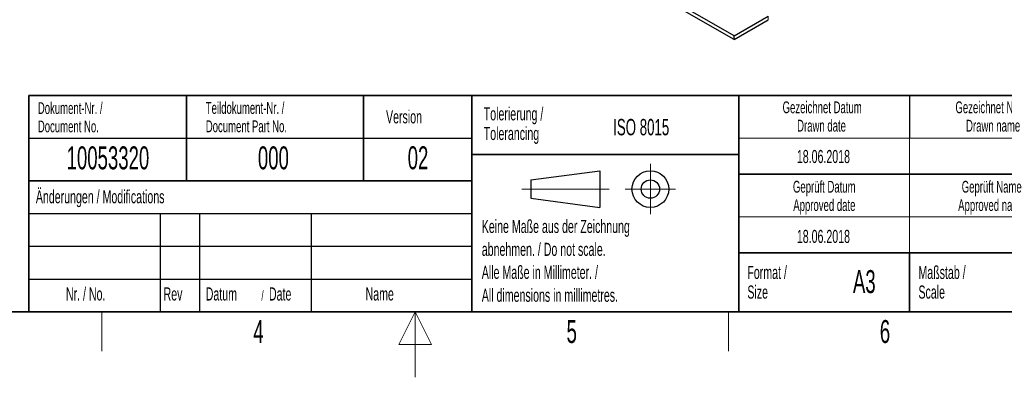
# Model space of a CAD drawing. Header units: millimetres. Extents: x 5 to 418, y 2 to 292.
# Tile 13 of 27: x 157 to 307, y 2 to 57. Entities that reach past the tile are written whole.
import ezdxf

# ---------------------------------------------------------------- set-up
doc = ezdxf.new("R2010")
doc.units = ezdxf.units.MM
doc.layers.add('SLD-0', color=7, linetype='Continuous')
doc.styles.add('SLDTEXTSTYLE0', font='TXT', dxfattribs={"width": 0.605})

msp = doc.modelspace()

# ---------------------------------------------------------------- linework, layer by layer
at = {"color": 7, "linetype": 'Continuous', "lineweight": 25}
for p, q in [((265.6007, 54.0997), (214.9153, 83.3597)), ((265.6007, 53.5771), (214.9153, 82.8372)), ((265.6007, 54.0997), (270.805, 57.1041)), ((265.6007, 53.5771), (270.805, 56.5815)), ((265.6007, 53.5771), (265.6007, 54.0997))]:
    msp.add_line(p, q, dxfattribs=at)
at = {"color": 7, "linetype": 'Continuous', "lineweight": 18}
msp.add_line((270.805, 56.5815), (270.805, 57.1041), dxfattribs=at)
at = {"layer": 'SLD-0', "lineweight": 35}
for p, q in [((158.1167, 45), (225.6167, 45)), ((158.1167, 45), (158.1167, 32)), ((182.1167, 45), (182.1167, 32)), ((209.1167, 45), (209.1167, 32)), ((225.6167, 45), (225.6167, 32)), ((225.6167, 45), (266.3305, 45)), ((225.6167, 45), (225.6167, 36)), ((266.3305, 12), (266.3305, 45)), ((266.3305, 45), (266.3305, 12)), ((318, 45), (266.3305, 45)), ((225.6167, 36), (266.3305, 36)), ((225.6167, 36), (225.6167, 12)), ((158.1167, 32), (158.1167, 12)), ((158.1167, 32), (225.6167, 32)), ((225.6167, 32), (225.6167, 12)), ((266.3305, 33), (318, 33)), ((266.3305, 21), (318, 21)), ((292.3305, 21), (292.3305, 12)), ((26, 12), (408, 12)), ((158.1167, 12), (225.6167, 12)), ((225.6167, 12), (266.3305, 12)), ((266.3305, 12), (318, 12))]:
    msp.add_line(p, q, dxfattribs=at)
at = {"layer": 'SLD-0'}
for p, q in [((292.3305, 45), (292.3305, 38.5)), ((158.1167, 38.5), (225.6167, 38.5)), ((158.1167, 27), (225.6167, 27)), ((178.1167, 27), (178.1167, 12)), ((184.1167, 27), (184.1167, 12)), ((201.1167, 27), (201.1167, 12)), ((158.1167, 22), (225.6167, 22)), ((158.1167, 17), (225.6167, 17))]:
    msp.add_line(p, q, dxfattribs=at)
at = {"layer": 'SLD-0', "lineweight": 18}
for p, q in [((266.3305, 38.5), (318, 38.5)), ((292.3305, 38.5), (292.3305, 33)), ((252.8396, 34.5746), (252.8396, 26.8746)), ((292.3305, 33), (292.3305, 26.5)), ((233.2396, 30.7246), (246.5396, 30.7246)), ((248.9896, 30.7246), (256.6896, 30.7246)), ((266.3305, 26.5), (318, 26.5)), ((292.3305, 26.5), (292.3305, 21)), ((169.25, 6), (169.25, 12)), ((217, 12), (214.5, 7)), ((217, 2), (217, 12)), ((219.5, 7), (217, 12)), ((264.75, 6), (264.75, 12)), ((214.5, 7), (219.5, 7))]:
    msp.add_line(p, q, dxfattribs=at)
at = {"layer": 'SLD-0', "lineweight": 25}
for p, q in [((234.6396, 32.1246), (245.1396, 33.5246)), ((245.1396, 33.5246), (245.1396, 27.9246)), ((158.1167, 32), (225.6167, 32)), ((234.6396, 32.1246), (234.6396, 29.3246)), ((234.6396, 29.3246), (245.1396, 27.9246))]:
    msp.add_line(p, q, dxfattribs=at)
for radius in [2.8, 1.4]:
    msp.add_circle((252.8396, 30.7246), radius, dxfattribs=at)

# ---------------------------------------------------------------- texts
at = {"layer": 'SLD-0', "style": 'SLDTEXTSTYLE0'}
for s, insert, char_height, attachment_point in [('Dokument-Nr. /', (159.4707, 43.9891), 1.8, 1), ('Teildokument-Nr. /', (185.0721, 44.0073), 1.8, 1), ('Gezeichnet Datum', (279.0254, 44.1039), 1.8, 2), ('Gezeichnet Name', (305.1708, 44.1039), 1.8, 2), ('Version', (212.5452, 42.7601), 2, 1), ('Tolerierung /', (227.4391, 43.2172), 2, 1), ('Document No.', (159.4707, 41.1891), 1.8, 1), ('Document Part No.', (185.0721, 41.2073), 1.8, 1), ('ISO 8015', (247.1716, 41.4342), 2.5, 1), ('Drawn date', (278.9303, 41.3039), 1.8, 2), ('Drawn name', (305.0871, 41.3039), 1.8, 2), ('Tolerancing', (227.4391, 40.2172), 2, 1), ('10053320', (170.1557, 37.243), 3.5, 2), ('000', (195.3767, 37.243), 3.5, 2), ('02', (217.4216, 37.2527), 3.5, 2), ('18.06.2018', (279.2203, 36.699), 2, 2), ('Geprüft Datum', (279.3494, 31.9851), 1.8, 2), ('Geprüft Name', (304.8762, 31.9851), 1.8, 2), ('Änderungen / Modifications', (159.1698, 30.5619), 2, 1), ('Approved date', (279.362, 29.1851), 1.8, 2), ('Approved name', (304.9003, 29.1851), 1.8, 2), ('Keine Maße aus der Zeichnung', (227.1404, 26.0307), 2, 1), ('18.06.2018', (279.2203, 24.5049), 2, 2), ('abnehmen. / Do not scale.', (227.1404, 22.5307), 2, 1), ('Alle Maße in Millimeter. /', (227.1404, 19.0307), 2, 1), ('Format /', (267.6251, 19.0116), 2, 1), ('A3', (285.4515, 18.3609), 3.5, 2), ('Maßstab /', (293.7029, 19.0116), 2, 1), ('Nr. / No.', (163.7532, 15.7244), 2, 1), ('Rev', (178.6351, 15.7244), 2, 1), ('Datum', (185.0629, 15.7244), 2, 1), ('/', (193.5459, 15.2243), 1.5, 1), ('Date', (194.7022, 15.7244), 2, 1), ('Name', (209.4275, 15.729), 2, 1), ('All dimensions in millimetres.', (227.1404, 15.5307), 2, 1), ('Size', (267.6251, 16.0116), 2, 1), ('Scale', (293.7029, 16.0116), 2, 1), ('4', (193.1027, 10.743), 3.5, 2), ('5', (240.8527, 10.743), 3.5, 2), ('6', (288.6027, 10.743), 3.5, 2)]:
    msp.add_mtext(s, dxfattribs=dict(at, insert=insert, char_height=char_height, attachment_point=attachment_point))

doc.saveas('drawing.dxf')
